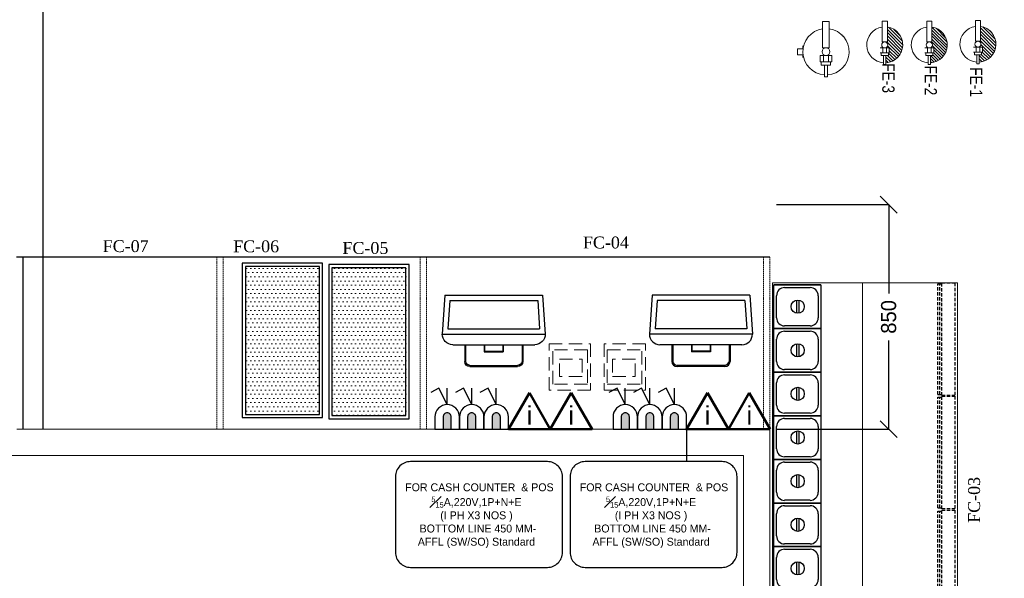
# Model space of a CAD drawing. Header units: inches. Extents: x 1703 to 137267, y -37098 to 14102.
# Tile 57 of 142: x 65285 to 69011, y 5047 to 7162. Entities that reach past the tile are written whole.
import ezdxf
from ezdxf import colors
from ezdxf.entities.mleader import LeaderData, LeaderLine
from ezdxf.enums import TextEntityAlignment as Align
from ezdxf.math import Vec2, Vec3

# ---------------------------------------------------------------- set-up
doc = ezdxf.new("R2010")
doc.units = ezdxf.units.IN
doc.header["$MEASUREMENT"] = 0
for name, pattern in [('DASHED', [0.75, 0.5, -0.25]), ('DASHED2', [0.375, 0.25, -0.125]), ('LEVEL-F-OVERALL LAYOUT$0$HIDDEN', [0.375, 0.25, -0.125]), ('LEVEL-F-OVERALL LAYOUT$0$Hidden 2mm', [3, 2, -1])]:
    doc.linetypes.add(name, pattern=pattern)
for name, color, linetype in [('200EQUIP-OUTLINE', 1, 'Continuous'), ('204DETAIL', 8, 'Continuous'), ('CT_PARTITION WALL', 180, 'Continuous'), ('elevation line', 1, 'Continuous'), ('EQUI.', 4, 'Continuous'), ('IQ_200_3D', 1, 'Continuous'), ('KIT EQUIPMENT', 7, 'Continuous'), ('kitchen equip1', 8, 'Continuous')]:
    doc.layers.add(name, color=color, linetype=linetype)
for name, color, linetype, lineweight in [('CKD - Kit Text', 171, 'Continuous', 13), ('CKD Equipments', 252, 'Continuous', 0), ('CKD-Electrical Point', 7, 'Continuous', 25), ('CKD-Electrical Text', 7, 'Continuous', 25), ('EQ', 252, 'Continuous', 25), ('Equipments CKD', 252, 'Continuous', 0), ('Fire Extinguisher', 1, 'Continuous', 0), ('LEVEL-F-OVERALL LAYOUT$0$A-DETL', 251, 'Continuous', 15), ('LEVEL-F-OVERALL LAYOUT$0$I-FLOR-OVHD', 251, 'LEVEL-F-OVERALL LAYOUT$0$HIDDEN', 18), ('Naren-furn', 1, 'Continuous', 30)]:
    doc.layers.add(name, color=color, linetype=linetype, lineweight=lineweight)
doc.layers.add('GCEA-F-FIRE EXT 4.5KG CO2 TYPE', color=1, linetype='Continuous', lineweight=0, true_color=0xff0000)
doc.styles.add('2.5 Arial_regular_annotative', font='arial.ttf', dxfattribs={"width": 0.8, "height": 2.5})
doc.styles.add('CKD_Dimension Text', font='GOTHIC.TTF')
doc.styles.add('style12', font='BOOKOSI.TTF')
doc.dimstyles.new('CKD-Dimensions', dxfattribs={"dimscale": 0.05, "dimtxt": 1143, "dimasz": 1270, "dimexe": 0, "dimexo": 508, "dimgap": 508, "dimtad": 0, "dimdec": 0, "dimzin": 4, "dimdsep": 46, "dimtxsty": 'CKD_Dimension Text', "dimblk": 'OBLIQUE', "dimcen": 304.8, "dimclrd": 150, "dimclre": 150, "dimclrt": 7, "dimazin": 2, "dimtfac": 1, "dimtdec": 0, "dimtofl": 0, "dimtmove": 1, "dimatfit": 2, "dimfxl": 25.4, "dimtfillclr": 7, "dimtolj": 1, "dimtzin": 0, "dimlwd": -1, "dimlwe": -1, "dimarcsym": 0})
pattern_1 = [(0, (-1019984.779, -168960.328), (7.9375, 15.875), [0, -15.875])]

# ---------------------------------------------------------------- blocks, each defined once
blk = doc.blocks.new('A$C41F15E28')
at = {"layer": 'CKD-Electrical Point'}
blk.add_hatch(color=7, dxfattribs=at).paths.add_polyline_path([(15.5, 0), (-15.5, 0), (-15.5, -46.4, 0.414214), (0, -61.9, 0.414214), (15.5, -46.4)])
at = {"layer": 'CKD-Electrical Point', "color": 7}
for p, q in [((0, -92.9), (-31, -154.8)), ((0, -92.9), (0, -154.8)), ((-31, -154.8), (-61.9, -139.3))]:
    blk.add_line(p, q, dxfattribs=at)
blk.add_lwpolyline([(-46.4, 0), (46.4, 0), (46.4, -46.4, -0.414214), (0, -92.9), (0, -92.9, -0.414214), (-46.4, -46.4), (-46.4, 0)], format="xyb", dxfattribs=at)
blk.add_lwpolyline([(-15.5, 0), (15.5, 0), (15.5, -46.4, -0.414214), (0, -61.9, -0.414214), (-15.5, -46.4)], format="xyb", close=True, dxfattribs=at)
blk = doc.blocks.new('_Dot')
at = {"color": 0, "linetype": 'ByBlock', "lineweight": -2, "transparency": 16777216}
blk.add_line((-0.5, 0), (-1, 0), dxfattribs=at)
at = {"color": 0, "linetype": 'ByBlock', "transparency": 16777216, "const_width": 0.5}
blk.add_lwpolyline([(-0.25, 0, 1), (0.25, 0, 1)], format="xyb", close=True, dxfattribs=at)
blk = doc.blocks.new('A$C13CA0A9B')
at = {"layer": 'GCEA-F-FIRE EXT 4.5KG CO2 TYPE', "linetype": 'Continuous', "lineweight": 0, "ltscale": 250}
for p, q in [((-12.7, 114.9), (12.7, 114.9)), ((-12.7, 14.8), (-12.7, 114.9)), ((12.7, 114.9), (12.7, 14.8)), ((-88.2, 11.2), (-108.3, 11.2)), ((-108.3, 11.2), (-108.3, -11.2)), ((-88.2, 11.2), (-108.3, 11.2)), ((-108.3, 11.2), (-108.3, -11.2)), ((-88.2, 22.3), (-88.2, 11.2)), ((12.7, 14.8), (-12.7, 14.8)), ((-108.3, -11.2), (-88.2, -11.2)), ((-88.2, -11.2), (-108.3, -11.2)), ((-88.2, -11.2), (-88.2, -22.3)), ((-21.9, -14.8), (21.9, -14.8)), ((-21.9, -38.7), (-21.9, -14.8)), ((-9.2, -38.7), (-9.2, -14.8)), ((9.2, -38.7), (9.2, -14.8)), ((21.9, -14.8), (21.9, -38.7)), ((21.9, -38.7), (-21.9, -38.7)), ((-17.6, -38.7), (17.6, -38.7)), ((-17.6, -51.4), (-17.6, -38.7)), ((17.6, -51.4), (-17.6, -51.4)), ((-5.6, -51.4), (5.6, -51.4)), ((-5.6, -95.1), (-5.6, -51.4)), ((5.6, -51.4), (5.6, -95.1)), ((17.6, -38.7), (17.6, -51.4)), ((5.6, -95.1), (-5.6, -95.1))]:
    blk.add_line(p, q, dxfattribs=at)
at = {"layer": 'GCEA-F-FIRE EXT 4.5KG CO2 TYPE', "linetype": 'Continuous'}
for p, q in [((64.2, 59.5, 0), (59.5, 64.2, 0)), ((12.4, -14.8, 0), (9.2, -11.6, 0)), ((6.1, -87.4, 0), (5.6, -87, 0))]:
    blk.add_line(p, q, dxfattribs=at)
at = {"layer": 'GCEA-F-FIRE EXT 4.5KG CO2 TYPE', "linetype": 'Continuous', "lineweight": 0, "ltscale": 250}
blk.add_circle((0, 0), 14.8, dxfattribs=at)
for start, end in [(98.3362, 266.3055), (273.6945, 81.6638)]:
    blk.add_arc((0, 0), 87.6, start, end, dxfattribs=at)
blk = doc.blocks.new('A$Caf26af94')
at = {"layer": 'Fire Extinguisher', "color": 1, "linetype": 'Continuous', "lineweight": 0, "ltscale": 250}
for p, q in [((58.2, 163.3, 0), (78, 163.3, 0)), ((58.2, 85.5, 0), (58.2, 163.3, 0)), ((78, 163.3, 0), (78, 85.5, 0)), ((78, 85.5, 0), (58.2, 85.5, 0)), ((51.1, 62.5, 0), (85.1, 62.5, 0)), ((85.1, 43.9, 0), (51.1, 43.9, 0)), ((54.4, 43.9, 0), (81.8, 43.9, 0)), ((54.4, 34, 0), (54.4, 43.9, 0)), ((61, 43.9, 0), (61, 62.5, 0)), ((75.2, 43.9, 0), (75.2, 62.5, 0)), ((81.8, 43.9, 0), (81.8, 34, 0)), ((85.1, 62.5, 0), (85.1, 43.9, 0)), ((81.8, 34, 0), (54.4, 34, 0)), ((63.7, 34, 0), (72.5, 34, 0)), ((63.7, 0, 0), (63.7, 34, 0)), ((72.5, 0, 0), (63.7, 0, 0)), ((72.5, 34, 0), (72.5, 0, 0))]:
    blk.add_line(p, q, dxfattribs=at)
at = {"layer": 'Fire Extinguisher', "linetype": 'Continuous'}
for p, q in [((78, 130.3, 0), (136.2, 72.1, 0)), ((78, 119, 0), (135.1, 61.8, 0)), ((78.2, 141.3, 0), (135.5, 84.1, 0)), ((93.8, 137.1, 0), (131.2, 99.7, 0)), ((77.6, 85.5, 0), (125.6, 37.4, 0)), ((78, 107.7, 0), (132.9, 52.8, 0)), ((78, 96.3, 0), (129.6, 44.7, 0)), ((75.4, 65.1, 0), (77.9, 62.5, 0)), ((79.5, 72.2, 0), (120.9, 30.9, 0)), ((85.1, 55.3, 0), (115.4, 25, 0)), ((85.1, 44, 0), (109.3, 19.8, 0)), ((72.5, 34, 0), (95.1, 11.4, 0)), ((72.5, 22.7, 0), (86.7, 8.5, 0)), ((72.5, 11.4, 0), (77.4, 6.5, 0)), ((81.8, 36, 0), (102.6, 15.2, 0))]:
    blk.add_line(p, q, dxfattribs=at)
at = {"layer": 'Fire Extinguisher', "color": 1, "linetype": 'Continuous', "lineweight": 0, "ltscale": 250}
blk.add_circle((68.1, 74, 0), 11.5, dxfattribs=at)
for start, end in [(98.3362, 266.3055), (273.6945, 81.6638)]:
    blk.add_arc((68.1, 74, 0), 68.1, start, end, dxfattribs=at)
blk = doc.blocks.new('A$C42d2f09c')
at = {"layer": 'Fire Extinguisher', "color": 3, "linetype": 'Continuous', "lineweight": 0, "ltscale": 250}
for p, q in [((-11.1, 88.6, 0), (8.6, 88.6, 0)), ((-11.1, 10.7, 0), (-11.1, 88.6, 0)), ((8.6, 88.6, 0), (8.6, 10.7, 0)), ((8.6, 10.7, 0), (-11.1, 10.7, 0)), ((-18.3, -12.2, 0), (15.7, -12.2, 0)), ((15.7, -30.9, 0), (-18.3, -30.9, 0)), ((-15, -30.9, 0), (12.5, -30.9, 0)), ((-15, -40.7, 0), (-15, -30.9, 0)), ((-8.4, -30.9, 0), (-8.4, -12.2, 0)), ((5.9, -30.9, 0), (5.9, -12.2, 0)), ((12.5, -30.9, 0), (12.5, -40.7, 0)), ((15.7, -12.2, 0), (15.7, -30.9, 0)), ((12.5, -40.7, 0), (-15, -40.7, 0)), ((-5.7, -40.7, 0), (3.1, -40.7, 0)), ((-5.7, -74.7, 0), (-5.7, -40.7, 0)), ((3.1, -40.7, 0), (3.1, -74.7, 0)), ((3.1, -74.7, 0), (-5.7, -74.7, 0))]:
    blk.add_line(p, q, dxfattribs=at)
at = {"layer": 'Fire Extinguisher', "color": 3, "linetype": 'Continuous'}
for p, q in [((66.8, 3), (8.6, 61.1)), ((66.4, -8.9), (8.6, 48.8)), ((64.3, 17.7), (17.1, 64.8)), ((48.7, 45.6), (45, 49.2)), ((64.3, -19.1), (8.6, 36.6)), ((61.1, -28.2), (8.6, 24.3)), ((56.9, -36.2), (8.6, 12)), ((8.3, -12.2), (5.9, -9.8)), ((51.8, -43.4), (10.2, -1.8)), ((39.3, -55.5), (14.7, -30.9)), ((45.9, -49.8), (15.7, -19.6)), ((23.5, -64.2), (3.1, -43.8)), ((14.1, -67.1), (3.1, -56.1)), ((3.5, -68.7), (3.1, -68.4)), ((31.8, -60.3), (12.3, -40.7))]:
    blk.add_line(p, q, dxfattribs=at)
at = {"layer": 'Fire Extinguisher', "color": 3, "linetype": 'Continuous', "lineweight": 0, "ltscale": 250}
blk.add_circle((-1.3, -0.7, 0), 11.5, dxfattribs=at)
for start, end in [(98.3362, 266.3055), (273.6945, 81.6638)]:
    blk.add_arc((-1.3, -0.7, 0), 68.1, start, end, dxfattribs=at)
blk = doc.blocks.new('A$Cc3f23dfd')
at = {"layer": 'Fire Extinguisher', "color": 6, "linetype": 'Continuous', "lineweight": 0, "ltscale": 250}
for p, q in [((-9.9, 89.3), (9.9, 89.3)), ((-9.9, 11.5), (-9.9, 89.3)), ((9.9, 89.3), (9.9, 11.5)), ((9.9, 11.5), (-9.9, 11.5)), ((-17, -11.5), (17, -11.5)), ((17, -30.1), (-17, -30.1)), ((-13.7, -30.1), (13.7, -30.1)), ((-13.7, -40), (-13.7, -30.1)), ((-7.1, -30.1), (-7.1, -11.5)), ((7.1, -30.1), (7.1, -11.5)), ((13.7, -30.1), (13.7, -40)), ((17, -11.5), (17, -30.1)), ((13.7, -40), (-13.7, -40)), ((-4.4, -40), (4.4, -40)), ((-4.4, -74), (-4.4, -40)), ((4.4, -74), (-4.4, -74)), ((4.4, -40), (4.4, -74))]:
    blk.add_line(p, q, dxfattribs=at)
at = {"layer": 'Fire Extinguisher', "color": 6, "linetype": 'Continuous'}
for p, q in [((68.1, 0.5, 0), (9.9, 58.8, 0)), ((67.2, -10.9, 0), (9.9, 46.5, 0)), ((66.6, 14.3, 0), (14.3, 66.6, 0)), ((58.8, 34.4, 0), (34.4, 58.8, 0)), ((57, -37.4, 0), (8.1, 11.5, 0)), ((64.9, -20.8, 0), (9.9, 34.2, 0)), ((61.4, -29.5, 0), (9.9, 22, 0)), ((6.5, -11.5, 0), (5.3, -10.2, 0)), ((51.7, -44.4, 0), (10.9, -3.6, 0)), ((38.8, -56, 0), (13.7, -30.9, 0)), ((45.6, -50.6, 0), (17, -22, 0)), ((22.5, -64.3, 0), (4.4, -46.1, 0)), ((12.9, -66.9, 0), (4.4, -58.4, 0)), ((31.1, -60.6, 0), (10.5, -40, 0))]:
    blk.add_line(p, q, dxfattribs=at)
at = {"layer": 'Fire Extinguisher', "color": 6, "linetype": 'Continuous', "lineweight": 0, "ltscale": 250}
blk.add_circle((0, 0), 11.5, dxfattribs=at)
for start, end in [(98.3362, 266.3055), (273.6945, 81.6638)]:
    blk.add_arc((0, 0), 68.1, start, end, dxfattribs=at)
blk = doc.blocks.new('ZNS-MC-BASEREFUNIT')
at = {"layer": 'IQ_200_3D'}
for points in [[(0, 70, 155), (0, 70, 600), (304, 70, 600), (304, 70, 155)], [(0, 70, 600), (0, 30, 600), (304, 30, 600), (304, 70, 600)], [(0, 30, 155), (0, 70, 155), (304, 70, 155), (304, 30, 155)], [(304, 30, 500), (0, 30, 500), (0, 45, 500), (304, 45, 500)], [(0, 45, 500), (0, 45, 585), (304, 45, 585), (304, 45, 500)], [(0, 30, 585), (0, 45, 585), (304, 45, 585), (304, 30, 585)], [(0, 30, 500), (0, 30, 155), (304, 30, 155), (304, 30, 500)], [(304, 30, 600), (0, 30, 600), (0, 30, 585), (304, 30, 585)]]:
    blk.add_3dface(points, dxfattribs=at)
for points, invisible_edges in [([(0, 45, 585), (0, 70, 600), (0, 70, 155), (0, 45, 500)], 5), ([(0, 45, 500), (0, 30, 500), (0, 30, 155), (0, 70, 155)], 8), ([(0, 70, 600), (0, 45, 585), (0, 30, 585), (0, 30, 600)], 1), ([(304, 45, 585), (304, 70, 600), (304, 70, 155), (304, 45, 500)], 5), ([(304, 45, 500), (304, 30, 500), (304, 30, 155), (304, 70, 155)], 8), ([(304, 70, 600), (304, 45, 585), (304, 30, 585), (304, 30, 600)], 1)]:
    blk.add_3dface(points, dxfattribs=dict(at, invisible_edges=invisible_edges))
blk = doc.blocks.new('G$C28E28EBE')
at = {"layer": 'CKD Equipments'}
blk.add_line((360, 0, 576.1), (360, 1660, 576.1), dxfattribs=at)
at = {"layer": 'CKD Equipments', "elevation": 576.1}
blk.add_lwpolyline([(700, 1660), (700, 0), (0, 0), (0, 1660), (700, 1660)], close=True, dxfattribs=at)
at = {"layer": 'EQUI.'}
for p, q in [((517.6, 1658.7, 576.1), (695.4, 1658.7, 576.1)), ((517.6, 1493.6, 576.1), (517.6, 1658.7, 576.1)), ((558.2, 1648.5, 576.1), (654.8, 1648.5, 576.1)), ((695.4, 1658.7, 576.1), (695.4, 1493.6, 576.1)), ((527.8, 1534.2, 576.1), (527.8, 1618.1, 576.1)), ((685.2, 1618.1, 576.1), (685.2, 1534.2, 576.1)), ((600.2, 1600.3, 576.1), (600.2, 1551.3, 576.1)), ((610.2, 1551.3, 576.1), (610.2, 1600.3, 576.1)), ((517.6, 1493.6, 576.1), (695.4, 1493.6, 576.1)), ((517.6, 1328.5, 576.1), (517.6, 1493.6, 576.1)), ((517.6, 1493.6, 576.1), (695.4, 1493.6, 576.1)), ((695.4, 1493.6, 576.1), (517.6, 1493.6, 576.1)), ((654.8, 1503.8, 576.1), (558.2, 1503.8, 576.1)), ((695.4, 1493.6, 576.1), (695.4, 1328.5, 576.1)), ((558.2, 1483.4, 576.1), (654.8, 1483.4, 576.1)), ((527.8, 1369.1, 576.1), (527.8, 1453, 576.1)), ((600.2, 1435.2, 576.1), (600.2, 1386.2, 576.1)), ((610.2, 1386.2, 576.1), (610.2, 1435.2, 576.1)), ((685.2, 1453, 576.1), (685.2, 1369.1, 576.1)), ((517.6, 1328.5, 576.1), (695.4, 1328.5, 576.1)), ((517.6, 1163.4, 576.1), (517.6, 1328.5, 576.1)), ((517.6, 1328.5, 576.1), (695.4, 1328.5, 576.1)), ((517.6, 1328.5, 576.1), (695.4, 1328.5, 576.1)), ((695.4, 1328.5, 576.1), (517.6, 1328.5, 576.1)), ((654.8, 1338.7, 576.1), (558.2, 1338.7, 576.1)), ((558.2, 1318.3, 576.1), (654.8, 1318.3, 576.1)), ((558.2, 1318.3, 576.1), (654.8, 1318.3, 576.1)), ((695.4, 1328.5, 576.1), (695.4, 1163.4, 576.1)), ((527.8, 1204, 576.1), (527.8, 1287.9, 576.1)), ((600.2, 1270.1, 576.1), (600.2, 1221.1, 576.1)), ((610.2, 1221.1, 576.1), (610.2, 1270.1, 576.1)), ((685.2, 1287.9, 576.1), (685.2, 1204, 576.1)), ((517.6, 1163.4, 576.1), (695.4, 1163.4, 576.1)), ((517.6, 998.3, 576.1), (517.6, 1163.4, 576.1)), ((517.6, 1163.4, 576.1), (695.4, 1163.4, 576.1)), ((695.4, 1163.4, 576.1), (517.6, 1163.4, 576.1)), ((654.8, 1173.6, 576.1), (558.2, 1173.6, 576.1)), ((695.4, 1163.4, 576.1), (695.4, 998.3, 576.1)), ((527.8, 1038.9, 576.1), (527.8, 1122.8, 576.1)), ((558.2, 1153.2, 576.1), (654.8, 1153.2, 576.1)), ((685.2, 1122.8, 576.1), (685.2, 1038.9, 576.1)), ((600.2, 1105, 576.1), (600.2, 1056, 576.1)), ((610.2, 1056, 576.1), (610.2, 1105, 576.1)), ((654.8, 1008.5, 576.1), (558.2, 1008.5, 576.1)), ((517.6, 998.3, 576.1), (695.4, 998.3, 576.1)), ((517.6, 833.2, 576.1), (517.6, 998.3, 576.1)), ((517.6, 998.3, 576.1), (695.4, 998.3, 576.1)), ((695.4, 998.3, 576.1), (517.6, 998.3, 576.1)), ((558.2, 988.1, 576.1), (654.8, 988.1, 576.1)), ((695.4, 998.3, 576.1), (695.4, 833.2, 576.1)), ((527.8, 873.8, 576.1), (527.8, 957.7, 576.1)), ((600.2, 939.9, 576.1), (600.2, 890.9, 576.1)), ((610.2, 890.9, 576.1), (610.2, 939.9, 576.1)), ((685.2, 957.7, 576.1), (685.2, 873.8, 576.1)), ((517.6, 833.2, 576.1), (695.4, 833.2, 576.1)), ((517.6, 668.1, 576.1), (517.6, 833.2, 576.1)), ((517.6, 833.2, 576.1), (695.4, 833.2, 576.1)), ((695.4, 833.2, 576.1), (517.6, 833.2, 576.1)), ((654.8, 843.4, 576.1), (558.2, 843.4, 576.1)), ((558.2, 823, 576.1), (654.8, 823, 576.1)), ((695.4, 833.2, 576.1), (695.4, 668.1, 576.1)), ((527.8, 708.7, 576.1), (527.8, 792.6, 576.1)), ((685.2, 792.6, 576.1), (685.2, 708.7, 576.1)), ((600.2, 774.8, 576.1), (600.2, 725.8, 576.1)), ((610.2, 725.8, 576.1), (610.2, 774.8, 576.1)), ((654.8, 678.3, 576.1), (558.2, 678.3, 576.1)), ((517.6, 668.1, 576.1), (695.4, 668.1, 576.1)), ((517.6, 503, 576.1), (517.6, 668.1, 576.1)), ((517.6, 668.1, 576.1), (695.4, 668.1, 576.1)), ((695.4, 668.1, 576.1), (517.6, 668.1, 576.1)), ((558.2, 657.9, 576.1), (654.8, 657.9, 576.1)), ((695.4, 668.1, 576.1), (695.4, 503, 576.1)), ((527.8, 543.6, 576.1), (527.8, 627.5, 576.1)), ((600.2, 609.7, 576.1), (600.2, 560.7, 576.1)), ((610.2, 560.7, 576.1), (610.2, 609.7, 576.1)), ((685.2, 627.5, 576.1), (685.2, 543.6, 576.1)), ((517.6, 503, 576.1), (695.4, 503, 576.1)), ((517.6, 337.9, 576.1), (517.6, 503, 576.1)), ((517.6, 503, 576.1), (695.4, 503, 576.1)), ((695.4, 503, 576.1), (517.6, 503, 576.1)), ((654.8, 513.2, 576.1), (558.2, 513.2, 576.1)), ((558.2, 492.8, 576.1), (654.8, 492.8, 576.1)), ((695.4, 503, 576.1), (695.4, 337.9, 576.1)), ((527.8, 378.5, 576.1), (527.8, 462.4, 576.1)), ((685.2, 462.4, 576.1), (685.2, 378.5, 576.1)), ((600.2, 444.6, 576.1), (600.2, 395.6, 576.1)), ((610.2, 395.6, 576.1), (610.2, 444.6, 576.1)), ((517.6, 337.9, 576.1), (695.4, 337.9, 576.1)), ((517.6, 172.8, 576.1), (517.6, 337.9, 576.1)), ((517.6, 337.9, 576.1), (695.4, 337.9, 576.1)), ((695.4, 337.9, 576.1), (517.6, 337.9, 576.1)), ((654.8, 348.1, 576.1), (558.2, 348.1, 576.1)), ((695.4, 337.9, 576.1), (695.4, 172.8, 576.1)), ((558.2, 327.7, 576.1), (654.8, 327.7, 576.1)), ((527.8, 213.4, 576.1), (527.8, 297.3, 576.1)), ((600.2, 279.5, 576.1), (600.2, 230.5, 576.1)), ((610.2, 230.5, 576.1), (610.2, 279.5, 576.1)), ((685.2, 297.3, 576.1), (685.2, 213.4, 576.1)), ((517.6, 172.8, 576.1), (695.4, 172.8, 576.1)), ((517.6, 172.8, 576.1), (695.4, 172.8, 576.1)), ((695.4, 172.8, 576.1), (517.6, 172.8, 576.1)), ((517.6, 172.8, 576.1), (695.4, 172.8, 576.1)), ((517.6, 7.7, 576.1), (517.6, 172.8, 576.1)), ((517.6, 172.8, 576.1), (695.4, 172.8, 576.1)), ((695.4, 172.8, 576.1), (517.6, 172.8, 576.1)), ((654.8, 183, 576.1), (558.2, 183, 576.1)), ((654.8, 183, 576.1), (558.2, 183, 576.1)), ((558.2, 162.6, 576.1), (654.8, 162.6, 576.1)), ((695.4, 172.8, 576.1), (695.4, 7.7, 576.1)), ((527.8, 48.3, 576.1), (527.8, 132.2, 576.1)), ((600.2, 114.4, 576.1), (600.2, 65.4, 576.1)), ((610.2, 65.4, 576.1), (610.2, 114.4, 576.1)), ((685.2, 132.2, 576.1), (685.2, 48.3, 576.1)), ((517.6, 7.7, 576.1), (695.4, 7.7, 576.1)), ((517.6, 7.7, 576.1), (695.4, 7.7, 576.1)), ((695.4, 7.7, 576.1), (517.6, 7.7, 576.1)), ((654.8, 17.9, 576.1), (558.2, 17.9, 576.1))]:
    blk.add_line(p, q, dxfattribs=at)
for centre in [(605.2, 1575.8, 576.1), (605.2, 1410.7, 576.1), (605.2, 1245.6, 576.1), (605.2, 1080.5, 576.1), (605.2, 915.4, 576.1), (605.2, 750.3, 576.1), (605.2, 585.2, 576.1), (605.2, 420.1, 576.1), (605.2, 255, 576.1), (605.2, 89.9, 576.1)]:
    blk.add_circle(centre, 25, dxfattribs=at)
for centre, start, end in [((558.2, 1618.1, 576.1), 90, 180), ((654.8, 1618.1, 576.1), 0, 90), ((558.2, 1534.2, 576.1), 180, 270), ((654.8, 1534.2, 576.1), 270, 0), ((558.2, 1453, 576.1), 90, 180), ((654.8, 1453, 576.1), 0, 90), ((558.2, 1369.1, 576.1), 180, 270), ((654.8, 1369.1, 576.1), 270, 0), ((558.2, 1287.9, 576.1), 90, 180), ((654.8, 1287.9, 576.1), 0, 90), ((558.2, 1204, 576.1), 180, 270), ((654.8, 1204, 576.1), 270, 0), ((558.2, 1122.8, 576.1), 90, 180), ((654.8, 1122.8, 576.1), 0, 90), ((558.2, 1038.9, 576.1), 180, 270), ((654.8, 1038.9, 576.1), 270, 0), ((558.2, 957.7, 576.1), 90, 180), ((654.8, 957.7, 576.1), 0, 90), ((558.2, 873.8, 576.1), 180, 270), ((654.8, 873.8, 576.1), 270, 0), ((558.2, 792.6, 576.1), 90, 180), ((654.8, 792.6, 576.1), 0, 90), ((558.2, 708.7, 576.1), 180, 270), ((654.8, 708.7, 576.1), 270, 0), ((558.2, 627.5, 576.1), 90, 180), ((654.8, 627.5, 576.1), 0, 90), ((558.2, 543.6, 576.1), 180, 270), ((654.8, 543.6, 576.1), 270, 0), ((558.2, 462.4, 576.1), 90, 180), ((654.8, 462.4, 576.1), 0, 90), ((558.2, 378.5, 576.1), 180, 270), ((654.8, 378.5, 576.1), 270, 0), ((558.2, 297.3, 576.1), 90, 180), ((654.8, 297.3, 576.1), 0, 90), ((558.2, 213.4, 576.1), 180, 270), ((654.8, 213.4, 576.1), 270, 0), ((558.2, 132.2, 576.1), 90, 180), ((654.8, 132.2, 576.1), 0, 90), ((558.2, 48.3, 576.1), 180, 270), ((654.8, 48.3, 576.1), 270, 0)]:
    blk.add_arc(centre, 30.5, start, end, dxfattribs=at)
at = {"layer": 'Equipments CKD'}
for p, q in [((249.3, 1399.2, -83.9), (249.3, 1399.2, -83.9)), ((700, 0, 576.1), (10, 0, 576.1)), ((10, 0, 576.1), (700, 0, 576.1)), ((10, 0, 576.1), (700, 0, 576.1)), ((532.2, 0, 576.1), (700, 0, 576.1)), ((700, 0, 576.1), (532.2, 0, 576.1))]:
    blk.add_line(p, q, dxfattribs=at)
at = {"layer": 'kitchen equip1', "ltscale": 700}
for p, q in [((127.7, 1475.5, -83.9), (131.1, 1492.6, -83.9)), ((148.7, 1475.5, -83.9), (145.3, 1492.6, -83.9)), ((102.2, 1457.3, -83.9), (174.2, 1457.3, -83.9)), ((117.2, 1457.3, -83.9), (104.1, 1468.8, -83.9)), ((117.2, 1457.3, -83.9), (104.1, 1445.8, -83.9)), ((127.7, 1475.5, -83.9), (111.2, 1481.1, -83.9)), ((120.2, 1426.1, -83.9), (156.2, 1488.5, -83.9)), ((156.2, 1426.1, -83.9), (120.2, 1488.5, -83.9)), ((148.7, 1475.5, -83.9), (165.2, 1481.1, -83.9)), ((159.2, 1457.3, -83.9), (172.3, 1468.8, -83.9)), ((159.2, 1457.3, -83.9), (172.3, 1445.8, -83.9)), ((127.7, 1439.1, -83.9), (111.2, 1433.5, -83.9)), ((127.7, 1439.1, -83.9), (131.1, 1422, -83.9)), ((148.7, 1439.1, -83.9), (145.3, 1422, -83.9)), ((148.7, 1439.1, -83.9), (165.2, 1433.5, -83.9))]:
    blk.add_line(p, q, dxfattribs=at)
at = {"layer": 'kitchen equip1', "linetype": 'DASHED', "ltscale": 25}
for p, q in [((75, 1283, 576.1), (60, 1283, 576.1)), ((67.5, 1283, 576.1), (67.5, 864.4, 576.1)), ((75, 1283, 576.1), (75, 864.4, 576.1)), ((75, 864.4, 576.1), (60, 864.4, 576.1)), ((75, 851.1, 576.1), (60, 851.1, 576.1)), ((67.5, 851.1, 576.1), (67.5, 432.5, 576.1)), ((75, 851.1, 576.1), (75, 432.5, 576.1)), ((75, 432.5, 576.1), (60, 432.5, 576.1)), ((75, 422.3, 576.1), (60, 422.3, 576.1)), ((67.5, 422.3, 576.1), (67.5, 3.7, 576.1)), ((75, 422.3, 576.1), (75, 3.7, 576.1)), ((75, 3.7, 576.1), (60, 3.7, 576.1))]:
    blk.add_line(p, q, dxfattribs=at)
at = {"layer": 'kitchen equip1', "linetype": 'DASHED', "ltscale": 25, "elevation": 576.1}
for points in [[(60, 1286.7), (60, 860.7), (10, 860.7), (10, 1286.7)], [(60, 854.8), (60, 428.8), (10, 428.8), (10, 854.8)], [(60, 426), (60, 0), (10, 0), (10, 426)]]:
    blk.add_lwpolyline(points, close=True, dxfattribs=at)
at = {"layer": 'kitchen equip1', "ltscale": 700, "extrusion": (0, 0, -1)}
blk.add_ellipse((138.2, 1457.3, -83.9), major_axis=(0, -120), ratio=0.45, dxfattribs=at)
at = {"layer": 'kitchen equip1', "ltscale": 700, "xscale": -1.2, "yscale": 1.2, "zscale": 1.2, "rotation": 270}
blk.add_blockref('ZNS-MC-BASEREFUNIT', (-26, 1295.2, -10243.3), dxfattribs=at)
blk = doc.blocks.new('_Oblique')
at = {"color": 0, "linetype": 'ByBlock', "lineweight": -2}
blk.add_line((-0.5, -0.5), (0.5, 0.5), dxfattribs=at)
blk = doc.blocks.new('*D491')
at = {"color": 150}
for p, q in [((68148.8, 6461.9), (68573.1, 6461.9)), ((68573.1, 6461.9), (68573.1, 6125.8)), ((68573.1, 5611.9), (68573.1, 5948)), ((68148.8, 5611.9), (68573.1, 5611.9))]:
    blk.add_line(p, q, dxfattribs=at)
at = {"layer": 'Defpoints', "color": 0}
for p in [(68123.4, 6461.9), (68573.1, 6461.9), (68123.4, 5611.9)]:
    blk.add_point(p, dxfattribs=at)
at = {"color": 150, "linetype": 'ByBlock', "xscale": 63.5, "yscale": 63.5, "zscale": 63.5}
for p, rotation in [((68573.1, 6461.9), 90), ((68573.1, 5611.9), 270)]:
    blk.add_blockref('_Oblique', p, dxfattribs=dict(at, rotation=rotation))
at = {"color": 7, "insert": (68573.1, 6036.9), "char_height": 57.15, "attachment_point": 5, "rotation": 90, "style": 'CKD_Dimension Text'}
blk.add_mtext('\\A1;850', dxfattribs=at)
blk = doc.blocks.new('98768')
at = {"layer": '200EQUIP-OUTLINE'}
for p, q in [((38745, 9852.3), (38766.7, 9852.3)), ((38745, 9852.3), (38925, 9852.3)), ((38725, 9769.3), (38725, 9832.3)), ((38945, 9769.8), (38945, 9832.3)), ((38680, 9769.3), (38990, 9769.3)), ((38799, 9769.3), (38799, 9796)), ((38799, 9796), (38871, 9796)), ((38800, 9794), (38870, 9794)), ((38800, 9769.3), (38800, 9794)), ((38870, 9769.3), (38870, 9794)), ((38871, 9769.3), (38871, 9796)), ((38640, 9729.3), (39030, 9729.3)), ((38650, 9582.3), (38640, 9729.3)), ((39020, 9582.3), (39030, 9729.3)), ((39030, 9729.3), (39030, 9729.3)), ((38661.4, 9709.3), (39008.6, 9709.3)), ((38668.7, 9602.3), (38661.4, 9709.3)), ((39001.3, 9602.3), (39008.6, 9709.3)), ((38650, 9582.3), (39020, 9582.3)), ((38668.7, 9602.3), (39001.3, 9602.3))]:
    blk.add_line(p, q, dxfattribs=at)
for centre, radius, start, end in [((38745, 9832.3), 20, 90, 180), ((38925, 9832.3), 20, 0, 90), ((38680, 9729.3), 40, 90, 180), ((38990, 9729.3), 40, 0, 90)]:
    blk.add_arc(centre, radius, start, end, dxfattribs=at)
at = {"layer": '204DETAIL'}
for p, q in [((38745, 9847.3), (38767.9, 9847.3)), ((38745, 9847.3), (38925, 9847.3)), ((38728, 9769.3), (38728, 9832.3)), ((38942, 9769.3), (38942, 9832.3))]:
    blk.add_line(p, q, dxfattribs=at)
for centre, start, end in [((38746.7, 9828.3), 95.0042, 167.8431), ((38923.3, 9828.3), 12.1569, 84.9958)]:
    blk.add_arc(centre, 19.1, start, end, dxfattribs=at)
blk = doc.blocks.new('A$C057a465d')
at = {"layer": 'Naren-furn', "linetype": 'DASHED2', "lineweight": 5, "ltscale": 200}
for p, q in [((12.2, 23), (12.2, 153.4)), ((12.2, 153.4), (142.7, 153.4)), ((142.7, 153.4), (142.7, 23)), ((32.6, 58.8), (32.6, 124.8)), ((32.6, 124.8), (118, 124.8)), ((118, 124.8), (118, 58.8)), ((118.4, 58.8), (32.6, 58.8)), ((12.2, 23), (142.7, 23))]:
    blk.add_line(p, q, dxfattribs=at)
blk.add_lwpolyline([(157.4, 0), (0, 0), (0, 176.4), (157.4, 176.4)], close=True, dxfattribs=at)
blk = doc.blocks.new('G$CE511F83F')
h = blk.add_hatch()
h.set_pattern_fill('DOTS', color=53, scale=10)
h.set_pattern_definition(pattern_1)
h.paths.add_polyline_path([(12, 572), (12, 12), (292, 12), (292, 572)])
at = {"layer": 'KIT EQUIPMENT', "color": 36}
blk.add_lwpolyline([(0, 584), (0, 0), (304, 0), (304, 584), (0, 584)], dxfattribs=at)
blk.add_lwpolyline([(12, 572), (12, 12), (292, 12), (292, 572)], close=True, dxfattribs=at)
blk = doc.blocks.new('G$C099D6DAD')
h = blk.add_hatch()
h.set_pattern_fill('DOTS', color=120, scale=10)
h.set_pattern_definition(pattern_1)
h.paths.add_polyline_path([(12, 572), (12, 12), (292, 12), (292, 572)])
at = {"layer": 'KIT EQUIPMENT', "color": 36}
blk.add_lwpolyline([(0, 584), (0, 0), (304, 0), (304, 584), (0, 584)], dxfattribs=at)
blk.add_lwpolyline([(12, 572), (12, 12), (292, 12), (292, 572)], close=True, dxfattribs=at)

msp = doc.modelspace()

# ---------------------------------------------------------------- linework, layer by layer
at = {"layer": 'CKD Equipments', "color": 7}
for p, q in [((65273.4, 5611.9), (68123.4, 5611.9)), ((68123.4, 5611.9), (68123.4, 2611.9)), ((65173.4, 5511.9), (68023.4, 5511.9)), ((68023.4, 5511.9), (68023.4, 2611.9))]:
    msp.add_line(p, q, dxfattribs=at)
at = {"layer": 'CKD-Electrical Text', "color": 6, "lineweight": 50}
for p, q in [((67134.6, 5611.9), (67213.6, 5748.8)), ((67213.6, 5748.8), (67292.6, 5611.9)), ((67292.6, 5611.9), (67371.6, 5748.8)), ((67371.6, 5748.8), (67450.7, 5611.9)), ((67808.5, 5611.9), (67887.6, 5748.8)), ((67887.6, 5748.8), (67966.6, 5611.9)), ((67966.6, 5611.9), (68045.6, 5748.8)), ((68045.6, 5748.8), (68124.7, 5611.9)), ((67134.6, 5611.9), (67292.6, 5611.9)), ((67292.6, 5611.9), (67450.7, 5611.9)), ((67808.5, 5611.9), (67966.6, 5611.9)), ((67966.6, 5611.9), (68124.7, 5611.9))]:
    msp.add_line(p, q, dxfattribs=at)
at = {"layer": 'CKD-Electrical Text', "color": 7, "linetype": 'Continuous', "elevation": -14244.8}
for points in [[(66706.9, 5432.3), (66706.9, 5145.6, 0.414214), (66763.7, 5088.8), (67281.9, 5088.8, 0.414214), (67338.6, 5145.6), (67338.6, 5432.3, 0.414214), (67281.9, 5489.1), (66763.7, 5489.1, 0.414214)], [(67367.6, 5432.3), (67367.6, 5145.6, 0.414214), (67424.4, 5088.8), (67942.6, 5088.8, 0.414214), (67999.3, 5145.6), (67999.3, 5432.3, 0.414214), (67942.6, 5489.1), (67424.4, 5489.1, 0.414214)]]:
    msp.add_lwpolyline(points, format="xyb", close=True, dxfattribs=at)
at = {"layer": 'CT_PARTITION WALL', "linetype": 'DASHED2', "lineweight": 0, "ltscale": 20}
for p, q in [((65296.9, 6263.4), (65296.9, 5614)), ((66054.5, 6263.4), (66054.5, 5611.9)), ((66824.3, 6263.4), (66824.3, 5611.9)), ((68123.4, 6263.4), (68123.4, 5611.9))]:
    msp.add_line(p, q, dxfattribs=at)
for points in [[(66030.5, 6263.4), (66030.5, 5611.9)], [(66800.3, 6263.4), (66800.3, 5611.9)], [(68099.4, 6263.4), (68099.4, 5611.9)]]:
    msp.add_lwpolyline(points, dxfattribs=at)
at = {"layer": 'elevation line', "ltscale": 0.25}
for p, q in [((65373.4, 5611.9), (65373.4, 7411.9)), ((65296, 6263.4), (65296, 5614))]:
    msp.add_line(p, q, dxfattribs=at)
msp.add_lwpolyline([(68123.4, 6263.4), (65272.9, 6263.4)], dxfattribs=at)
at = {"layer": 'LEVEL-F-OVERALL LAYOUT$0$A-DETL', "linetype": 'LEVEL-F-OVERALL LAYOUT$0$Hidden 2mm', "lineweight": 15}
for radius, start, end in [(33871.8, 239.34358, 257.16427), (34021.8, 239.29868, 254.96625)]:
    msp.add_arc((78298.3, 35041.7), radius, start, end, dxfattribs=at)
at = {"layer": 'LEVEL-F-OVERALL LAYOUT$0$I-FLOR-OVHD', "ltscale": 0.25}
msp.add_lwpolyline([(74333.5, 731.1, -0.019531), (71664.7, 1151, -0.089507), (60087, 5720)], format="xyb", dxfattribs=at)
msp.add_arc((78298.3, 35041.7), 34066.8, 238.96902, 252.04841, dxfattribs=at)

# ---------------------------------------------------------------- block references
at = {"layer": 'CKD Equipments', "ltscale": 0.25}
for name, p in [('G$CE511F83F', (66127.1, 5655.9)), ('G$C099D6DAD', (66454.3, 5651.2))]:
    msp.add_blockref(name, p, dxfattribs=at)
at = {"layer": 'CKD Equipments', "ltscale": 0.25, "rotation": 180}
msp.add_blockref('G$C28E28EBE', (68834, 6165.5, -576.1), dxfattribs=at)
at = {"layer": 'CKD-Electrical Point', "color": 2, "lineweight": 50, "xscale": -1, "rotation": 180.0036111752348}
for p in [(66902.4, 5611.9), (66995.2, 5611.9), (67088.1, 5611.9), (67576.4, 5611.9), (67669.2, 5611.9), (67762.1, 5611.9)]:
    msp.add_blockref('A$C41F15E28', p, dxfattribs=at)
at = {"layer": 'elevation line', "ltscale": 0.25, "xscale": -1, "rotation": 180}
msp.add_blockref('98768', (28243.6, 15700.8), dxfattribs=at)
at = {"layer": 'elevation line', "ltscale": 0.25, "rotation": 180.0000000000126}
msp.add_blockref('98768', (106697.7, 15700.8), dxfattribs=at)
at = {"layer": 'EQ', "color": 3, "linetype": 'DASHED2', "lineweight": 5, "ltscale": 200, "rotation": 180}
msp.add_blockref('A$C057a465d', (67445.3, 5935.5), dxfattribs=at)
at = {"layer": 'EQ', "color": 3, "linetype": 'DASHED2', "lineweight": 5, "ltscale": 200, "xscale": -1, "rotation": 180}
msp.add_blockref('A$C057a465d', (67496, 5935.5), dxfattribs=at)
at = {"layer": 'Fire Extinguisher', "ltscale": 100}
for name, p in [('A$Cc3f23dfd', (68558.3, 7066.5)), ('A$Cc3f23dfd', (68558.3, 7066.5)), ('A$Caf26af94', (68658.7, 6992.5, 0)), ('A$Caf26af94', (68658.7, 6992.5, 0)), ('A$C42d2f09c', (68912.2, 7070, 0)), ('A$C42d2f09c', (68912.2, 7070, 0))]:
    msp.add_blockref(name, p, dxfattribs=at)
at = {"layer": 'GCEA-F-FIRE EXT 4.5KG CO2 TYPE'}
msp.add_blockref('A$C13CA0A9B', (68335.8, 7040.6), dxfattribs=at)
msp.add_blockref('A$C13CA0A9B', (68335.8, 7040.6), dxfattribs=at)

# ---------------------------------------------------------------- texts
at = {"layer": 'CKD - Kit Text', "color": 0, "char_height": 45, "style": 'style12'}
for s, insert, width, attachment_point in [('FC-05', (66593, 6274.6), 810.625, 8), ('FC-04', (67503, 6341), 1358.804, 2), ('FC-07', (65685.8, 6327.3), 1358.804, 2), ('FC-06', (66179.4, 6326.5), 810.625, 2)]:
    msp.add_mtext(s, dxfattribs=dict(at, insert=insert, width=width, attachment_point=attachment_point))
at = {"layer": 'CKD - Kit Text', "color": 0, "insert": (68873.8, 5344.2), "char_height": 45, "width": 1358.804, "attachment_point": 2, "rotation": 90, "style": 'style12'}
msp.add_mtext('FC-03', dxfattribs=at)
at = {"layer": 'CKD-Electrical Text', "color": 6, "lineweight": 50, "style": 'CKD_Dimension Text'}
for p in [(67213.6, 5664), (67371.6, 5664), (67887.6, 5664), (68045.6, 5664)]:
    msp.add_text('i', height=70, dxfattribs=at).set_placement(p, align=Align.MIDDLE_CENTER)
at = {"layer": 'CKD-Electrical Text', "color": 4, "linetype": 'Continuous', "char_height": 30, "attachment_point": 5, "style": 'CKD_Dimension Text'}
for insert in [(67013.2, 5284.3), (67673.9, 5284.3)]:
    msp.add_mtext_dynamic_manual_height_columns('{\\fCentury Gothic|b0|i0|c238|p34;\\C256;  FOR \\fCentury Gothic|b0|i0|c0|p34;CASH COUNTER  & POS \\P\\A1;{\\H0.7x;\\S5#15;}\\H1.00002x;A\\fCentury Gothic|b0|i0|c238|p34;,220V,1P+N+E \\P\\fCentury Gothic|b0|i0|c0|p34;(\\fCentury Gothic|b0|i0|c238|p34;I PH X3 NO\\fCentury Gothic|b0|i0|c0|p34;S\\fCentury Gothic|b0|i0|c238|p34; )\\P \\fCentury Gothic|b0|i0|c0|p34;BOTTOM LINE 450 MM- AFFL\\fCentury Gothic|b0|i0|c238|p34; (SW/SO) Standard}', width=559.501, gutter_width=2650, heights=[0], dxfattribs=dict(at, insert=insert))
at = {"layer": 'Fire Extinguisher', "color": 6, "style": '2.5 Arial_regular_annotative', "width": 0.8}
msp.add_text('FE-3', height=46.58, rotation=270, dxfattribs=at).set_placement((68548.8, 6997.1, 0))
msp.add_text('FE-3', height=46.58, rotation=270, dxfattribs=at).set_placement((68548.8, 6997.1, 0))
at = {"layer": 'Fire Extinguisher', "color": 3, "style": '2.5 Arial_regular_annotative', "width": 0.8}
msp.add_text('FE-2', height=46.58, rotation=270, dxfattribs=at).set_placement((68709.1, 6988.4, 0))
msp.add_text('FE-2', height=46.58, rotation=270, dxfattribs=at).set_placement((68709.1, 6988.4, 0))
at = {"layer": 'Fire Extinguisher', "color": 1, "style": '2.5 Arial_regular_annotative', "width": 0.8}
msp.add_text('FE-1', height=46.58, rotation=270, dxfattribs=at).set_placement((68881.3, 6981.9, 0))
msp.add_text('FE-1', height=46.58, rotation=270, dxfattribs=at).set_placement((68881.3, 6981.9, 0))

# ---------------------------------------------------------------- dimensions: what is measured, and where the dimension line sits
dim = msp.add_linear_dim(base=(68573.1, 6461.9), p1=(68123.4, 5611.9), p2=(68123.4, 6461.9), angle=90, dimstyle='CKD-Dimensions', override={"dimpost": '\\X'})
dim.commit()
dim.dimension.update_dxf_attribs({"geometry": '*D491', "text_midpoint": (68573.1, 6036.9)})

# ---------------------------------------------------------------- leaders
ml = msp.add_multileader_mtext('Standard')
ml.set_content(' ')
ml.set_leader_properties()
ml.set_arrow_properties(name='DOT')
ml.build(insert=Vec2(0, 0))
ml.multileader.update_dxf_attribs({"has_dogleg": 0, "dogleg_length": 0.36, "arrow_head_size": 10})
ctx = ml.context
ctx.base_point, ctx.char_height, ctx.arrow_head_size, ctx.landing_gap_size, ctx.plane_origin = Vec3(67808.5, 5489), 0.18, 10, 0.09, Vec3(67808.5, 5611.9)
notes = []
notes.append((ctx, [(0, (1, 1, 0), (67808.2, 5489), (1, 0), 0.36, [(0, [(67808.5, 5611.9)], 0, [])])]))
ctx.mtext.insert, ctx.mtext.flow_direction = Vec3(67808.6, 5489.1), 5
for ctx, leaders in notes:
    for number, flags, end, landing, length, lines in leaders:
        leader = LeaderData()
        leader.index, (leader.has_last_leader_line, leader.has_dogleg_vector, leader.attachment_direction) = number, flags
        leader.last_leader_point, leader.dogleg_vector, leader.dogleg_length = Vec3(end), Vec3(landing), length
        for number, points, colour, breaks in lines:
            line = LeaderLine()
            line.index, line.vertices, line.color, line.breaks = number, Vec3.list(points), colors.encode_raw_color(colour), breaks
            leader.lines.append(line)
        ctx.leaders.append(leader)

doc.saveas('drawing.dxf')
